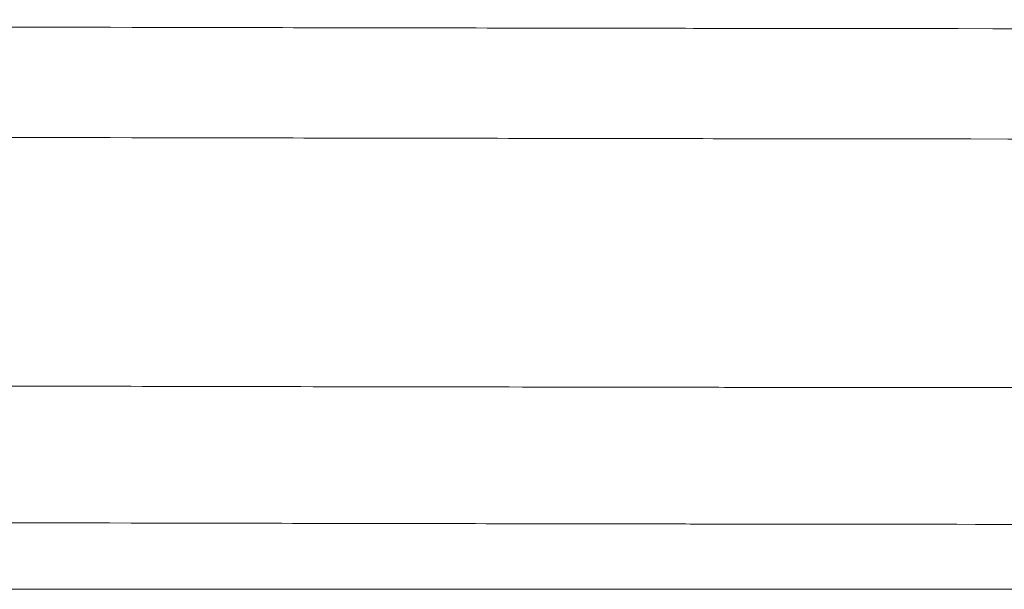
# Model space of a CAD drawing. Header units: millimetres. Extents: x 0 to 594, y 0 to 420.
# Tile 87 of 256: x 267.17 to 276.11, y 49.35 to 54.51. Entities that reach past the tile are written whole.
import ezdxf

# ---------------------------------------------------------------- set-up
doc = ezdxf.new("R2010")
doc.units = ezdxf.units.MM
doc.layers.add('1', color=7, linetype='Continuous', true_color=0xffffff)

msp = doc.modelspace()

# ---------------------------------------------------------------- linework, layer by layer
at = {"layer": '1', "color": 8, "linetype": 'Continuous', "lineweight": 18}
msp.add_line((139.4251, 49.3464), (293.1633, 49.3464), dxfattribs=at)
at = {"layer": '1', "color": 155, "linetype": 'Continuous', "lineweight": 18}
for points, knots in [([(280.759, 54.4277), (273.9208, 54.4336), (272.8792, 54.4364), (270.7945, 54.4389), (267.1483, 54.4464), (259.8543, 54.4588), (249.4348, 54.4778), (238.5942, 54.4971), (231.9215, 54.5091), (229.4166, 54.5136)], [0, 0, 0, 0, 0.034712, 0.069425, 0.13885, 0.2777, 0.5554, 0.8331, 1, 1, 1, 1]), ([(281.1756, 53.4267), (273.9189, 53.4329), (272.8772, 53.4357), (270.7928, 53.4382), (267.1463, 53.4457), (259.8524, 53.4581), (249.4329, 53.4771), (238.593, 53.4964), (231.9208, 53.5084), (229.4166, 53.5129)], [0, 0, 0, 0, 0.034714, 0.069428, 0.138856, 0.277712, 0.555423, 0.833135, 1, 1, 1, 1]), ([(229.4166, 51.2573), (230.0739, 51.2561), (231.4045, 51.2537), (233.3328, 51.2502), (235.1258, 51.247), (236.6919, 51.2442), (238.0312, 51.2418), (240.4626, 51.2374), (243.9371, 51.2312), (248.5309, 51.223), (251.9943, 51.2167), (254.4521, 51.2123), (255.8859, 51.2097), (257.2593, 51.2073), (258.5297, 51.205), (259.6718, 51.203), (260.7397, 51.2011), (261.9144, 51.1991), (263.3249, 51.1966), (265.0464, 51.1936), (266.8322, 51.1904), (268.6444, 51.1869), (270.4452, 51.1833), (271.7619, 51.1815), (272.5463, 51.1803), (272.7508, 51.1799), (272.9727, 51.1795), (273.2629, 51.179), (273.6121, 51.1784), (274.0486, 51.1779), (274.5754, 51.1773), (275.2648, 51.1765), (276.0676, 51.1757), (276.9826, 51.1748), (278.0041, 51.1739), (279.2014, 51.1728), (280.591, 51.1716), (281.5835, 51.1707), (282.1146, 51.1703)], [0, 0, 0, 0, 0.03742, 0.075749, 0.109773, 0.139492, 0.164906, 0.186014, 0.277911, 0.362701, 0.447533, 0.475076, 0.502618, 0.529154, 0.553263, 0.574937, 0.594176, 0.614054, 0.641808, 0.674475, 0.712056, 0.743467, 0.777641, 0.814576, 0.818422, 0.822295, 0.826218, 0.831057, 0.838814, 0.846098, 0.855907, 0.8688, 0.885346, 0.901608, 0.920889, 0.943502, 0.969764, 1, 1, 1, 1]), ([(282.6309, 49.9295), (273.9125, 49.937), (272.8702, 49.9398), (270.787, 49.9423), (267.1395, 49.9498), (259.8461, 49.9622), (249.4264, 49.9812), (238.5887, 50.0005), (231.9187, 50.0125), (229.4166, 50.017)], [0, 0, 0, 0, 0.034719, 0.069438, 0.138876, 0.277752, 0.555503, 0.833255, 1, 1, 1, 1])]:
    msp.add_open_spline(points, degree=3, knots=knots, dxfattribs=at)

doc.saveas('drawing.dxf')
